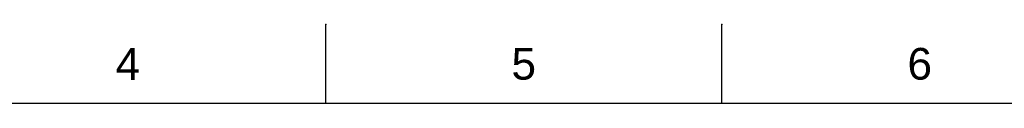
# Model space of a CAD drawing. Header units: millimetres. Extents: x 580 to 2065, y -13 to 1037.
# Tile 9 of 10: x 1186 to 1625, y 1001 to 1037. Entities that reach past the tile are written whole.
import ezdxf

# ---------------------------------------------------------------- set-up
doc = ezdxf.new("R2010")
doc.units = ezdxf.units.MM
doc.header["$LTSCALE"] = 0.1
doc.styles.get("Standard").update_dxf_attribs({"font": 'arial_0.ttf'})

msp = doc.modelspace()

# ---------------------------------------------------------------- linework, layer by layer
for p, q in [((1322.28, 1001.37), (1322.28, 1036.73)), ((1499.05, 1001.37), (1499.05, 1036.73)), ((2029.35, 1001.37), (615.21, 1001.37))]:
    msp.add_line(p, q)
for p in [(1322.28, 1036.73), (1499.05, 1036.73)]:
    msp.add_point(p)

# ---------------------------------------------------------------- texts
at = {"char_height": 14.14, "attachment_point": 5}
for s, insert in [('4', (1233.9, 1019.05)), ('5', (1410.66, 1019.05)), ('6', (1587.43, 1019.05))]:
    msp.add_mtext_dynamic_manual_height_columns(s, width=50, gutter_width=12.5, heights=[0], dxfattribs=dict(at, insert=insert))

doc.saveas('drawing.dxf')
